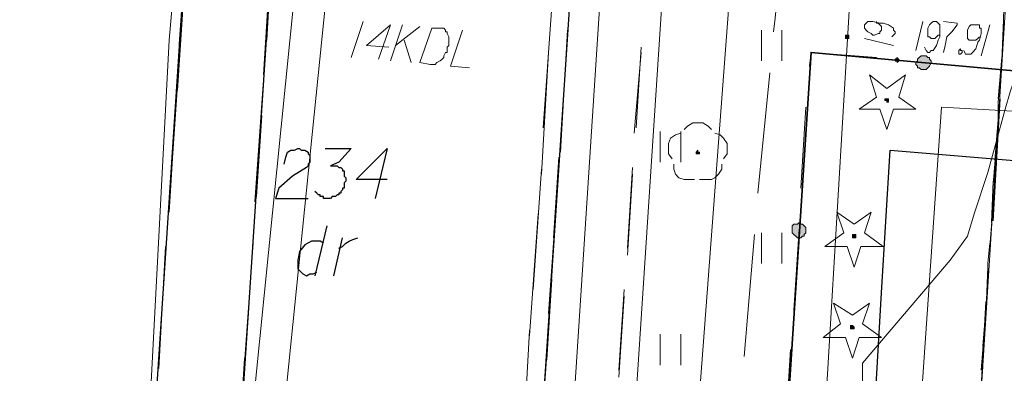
# Model space of a CAD drawing. Header units: metres. Extents: x 7431553 to 7432401, y 5544342 to 5544539.
# Tile 31 of 180: x 7432075 to 7432099, y 5544438 to 5544446. Entities that reach past the tile are written whole.
import ezdxf

# ---------------------------------------------------------------- set-up
doc = ezdxf.new("R2010")
doc.units = ezdxf.units.M
doc.header["$MEASUREMENT"] = 0
doc.layers.add('BG-PR90-PB-PZT-PZT01_2026_04_14$0$MAPA DCP', color=7, linetype='Continuous', lineweight=0)
doc.layers.add('PRIMETECH_XREF', color=7, linetype='Continuous', lineweight=5)
doc.layers.add('BG-PR90-PB-PZT-PZT01_2026_04_14$0$Z_szraf drogi', color=251, linetype='Continuous')

# ---------------------------------------------------------------- blocks, each defined once
blk = doc.blocks.new('BG-PR90-PB-PZT-PZT01_2026_04_14$0$Naddrwiną2025_v2klauzulap')
at = {"layer": 'BG-PR90-PB-PZT-PZT01_2026_04_14$0$MAPA DCP', "linetype": 'Continuous', "lineweight": 0, "transparency": 33554559}
for color, points in [(256, [(7431717.039, 5544511.642), (7431716.997, 5544511.642), (7431716.955, 5544511.6), (7431716.912, 5544511.6), (7431716.912, 5544511.558), (7431716.87, 5544511.515), (7431716.87, 5544511.473), (7431716.87, 5544511.431), (7431716.87, 5544511.388), (7431716.912, 5544511.346), (7431716.955, 5544511.304), (7431716.997, 5544511.304), (7431717.039, 5544511.261), (7431717.082, 5544511.261), (7431717.124, 5544511.304), (7431717.166, 5544511.304), (7431717.166, 5544511.346), (7431717.209, 5544511.388), (7431717.209, 5544511.431), (7431717.209, 5544511.473), (7431717.209, 5544511.515), (7431717.166, 5544511.558), (7431717.124, 5544511.6), (7431717.124, 5544511.6), (7431717.124, 5544511.6)]), (256, [(7431716.997, 5544510.753), (7431716.997, 5544510.753), (7431716.997, 5544510.753), (7431716.997, 5544510.753), (7431716.997, 5544510.796), (7431717.039, 5544510.796), (7431717.039, 5544510.796), (7431717.039, 5544510.796), (7431716.997, 5544510.838), (7431716.997, 5544510.838), (7431716.997, 5544510.838), (7431716.997, 5544510.838), (7431716.997, 5544510.838), (7431716.955, 5544510.838), (7431716.955, 5544510.838), (7431716.955, 5544510.838), (7431716.955, 5544510.838), (7431716.955, 5544510.796), (7431716.912, 5544510.796), (7431716.955, 5544510.796), (7431716.955, 5544510.796), (7431716.955, 5544510.753), (7431716.955, 5544510.753), (7431716.955, 5544510.753), (7431716.955, 5544510.753)]), (52, [(7431716.404, 5544509.526), (7431716.447, 5544509.526), (7431716.447, 5544509.526), (7431716.447, 5544509.526), (7431716.447, 5544509.526), (7431716.447, 5544509.568), (7431716.447, 5544509.568), (7431716.447, 5544509.568), (7431716.447, 5544509.568), (7431716.447, 5544509.61), (7431716.447, 5544509.61), (7431716.447, 5544509.61), (7431716.404, 5544509.61), (7431716.404, 5544509.61), (7431716.404, 5544509.61), (7431716.362, 5544509.61), (7431716.362, 5544509.568), (7431716.362, 5544509.568), (7431716.362, 5544509.568), (7431716.362, 5544509.568), (7431716.362, 5544509.526), (7431716.362, 5544509.526)]), (256, [(7431720.976, 5544508.383), (7431721.019, 5544508.34), (7431721.019, 5544508.256), (7431721.061, 5544508.213), (7431721.103, 5544508.213), (7431721.146, 5544508.213), (7431721.188, 5544508.213), (7431721.23, 5544508.213), (7431721.273, 5544508.256), (7431721.315, 5544508.298), (7431721.357, 5544508.34), (7431721.357, 5544508.383), (7431721.357, 5544508.425), (7431721.315, 5544508.467), (7431721.315, 5544508.51), (7431721.273, 5544508.51), (7431721.23, 5544508.552), (7431721.188, 5544508.552), (7431721.146, 5544508.552), (7431721.103, 5544508.552), (7431721.061, 5544508.51), (7431721.019, 5544508.467), (7431721.019, 5544508.425), (7431721.019, 5544508.425)])]:
    blk.add_hatch(color=color, dxfattribs=at).paths.add_polyline_path(points)
at = {"layer": 'BG-PR90-PB-PZT-PZT01_2026_04_14$0$MAPA DCP', "linetype": 'Continuous', "lineweight": 0, "true_color": 0x009a00, "transparency": 33554559}
for points in [[(7431718.013, 5544510.542), (7431718.013, 5544510.584), (7431717.971, 5544510.584), (7431717.971, 5544510.584), (7431717.971, 5544510.584), (7431717.928, 5544510.584), (7431717.928, 5544510.584), (7431717.928, 5544510.584), (7431717.928, 5544510.584), (7431717.928, 5544510.542), (7431717.928, 5544510.542), (7431717.928, 5544510.542), (7431717.928, 5544510.542), (7431717.928, 5544510.499), (7431717.971, 5544510.499), (7431717.971, 5544510.499), (7431717.971, 5544510.542)], [(7431721.357, 5544509.737), (7431721.357, 5544509.737), (7431721.357, 5544509.78), (7431721.315, 5544509.78), (7431721.315, 5544509.78), (7431721.315, 5544509.78), (7431721.273, 5544509.78), (7431721.273, 5544509.78), (7431721.273, 5544509.737), (7431721.273, 5544509.737), (7431721.273, 5544509.737), (7431721.273, 5544509.695), (7431721.273, 5544509.695), (7431721.315, 5544509.695), (7431721.315, 5544509.695), (7431721.315, 5544509.695), (7431721.357, 5544509.695), (7431721.357, 5544509.695)], [(7431723.601, 5544509.695), (7431723.601, 5544509.695), (7431723.601, 5544509.695), (7431723.601, 5544509.737), (7431723.559, 5544509.737), (7431723.559, 5544509.737), (7431723.559, 5544509.737), (7431723.516, 5544509.695), (7431723.516, 5544509.695), (7431723.516, 5544509.695), (7431723.516, 5544509.695), (7431723.516, 5544509.653), (7431723.559, 5544509.653), (7431723.559, 5544509.653), (7431723.559, 5544509.653), (7431723.601, 5544509.653), (7431723.601, 5544509.653), (7431723.601, 5544509.653)], [(7431719.283, 5544505.885), (7431719.283, 5544505.885), (7431719.283, 5544505.885), (7431719.283, 5544505.927), (7431719.241, 5544505.927), (7431719.241, 5544505.927), (7431719.241, 5544505.927), (7431719.241, 5544505.885), (7431719.198, 5544505.885), (7431719.198, 5544505.885), (7431719.198, 5544505.885), (7431719.241, 5544505.843), (7431719.241, 5544505.843), (7431719.241, 5544505.843), (7431719.241, 5544505.843), (7431719.283, 5544505.843), (7431719.283, 5544505.843), (7431719.283, 5544505.843)]]:
    blk.add_hatch(color=94, dxfattribs=at).paths.add_polyline_path(points)
at = {"layer": 'BG-PR90-PB-PZT-PZT01_2026_04_14$0$MAPA DCP', "linetype": 'Continuous', "lineweight": 18, "transparency": 33554687}
for points in [[(7431770.083, 5544504.869), (7431766.188, 5544504.996), (7431732.576, 5544512.404), (7431709.8, 5544513.844), (7431713.187, 5544561.426), (7431714.161, 5544575.396), (7431721.188, 5544574.846), (7431726.818, 5544654.094), (7431726.988, 5544656.761), (7431734.057, 5544656.295), (7431734.65, 5544665.312), (7431734.904, 5544669.292), (7431748.747, 5544668.276), (7431734.904, 5544669.292), (7431735.454, 5544677.504)], [(7431770.083, 5544474.643), (7431683.046, 5544480.527), (7431684.527, 5544515.452), (7431709.8, 5544513.844), (7431732.576, 5544512.404), (7431766.188, 5544504.996), (7431770.083, 5544504.869)], [(7431717.209, 5544513.293), (7431717.039, 5544511.304)], [(7431716.912, 5544510.288), (7431716.785, 5544508.679), (7431717.124, 5544508.637)], [(7431718.14, 5544508.552), (7431720.13, 5544508.425)], [(7431721.146, 5544508.383), (7431723.135, 5544508.256)], [(7431716.997, 5544507.959), (7431716.235, 5544507.959)], [(7431721.992, 5544507.959), (7431721.23, 5544507.959)], [(7431724.109, 5544508.171), (7431726.099, 5544508.044)], [(7431716.235, 5544507.451), (7431716.997, 5544507.451)], [(7431721.23, 5544507.451), (7431721.992, 5544507.451)], [(7431719.495, 5544505.462), (7431718.733, 5544505.462)], [(7431724.49, 5544505.462), (7431723.728, 5544505.462)], [(7431718.733, 5544504.954), (7431719.495, 5544504.954)], [(7431723.728, 5544504.954), (7431724.49, 5544504.954)], [(7431718.648, 5544504.361), (7431716.658, 5544504.488)], [(7431716.785, 5544504.488), (7431718.775, 5544504.319)], [(7431721.611, 5544504.149), (7431719.622, 5544504.276)], [(7431719.791, 5544504.276), (7431721.781, 5544504.149)], [(7431724.617, 5544503.938), (7431722.627, 5544504.065)], [(7431722.797, 5544504.065), (7431724.786, 5544503.938)], [(7431719.241, 5544502.498), (7431716.235, 5544502.668)], [(7431718.394, 5544502.541), (7431716.404, 5544502.668)], [(7431721.357, 5544502.329), (7431719.368, 5544502.456)], [(7431723.22, 5544502.202), (7431720.214, 5544502.414)], [(7431718.648, 5544502.075), (7431715.642, 5544502.287)], [(7431716.785, 5544502.202), (7431719.791, 5544502.033)], [(7431724.363, 5544502.16), (7431722.373, 5544502.287)], [(7431727.199, 5544501.948), (7431724.236, 5544502.16)], [(7431722.627, 5544501.821), (7431719.664, 5544502.033)], [(7431720.765, 5544501.948), (7431723.77, 5544501.736)], [(7431726.649, 5544501.567), (7431723.643, 5544501.736)], [(7431713.483, 5544495.429), (7431716.489, 5544495.259)], [(7431715.346, 5544495.302), (7431717.336, 5544495.175)], [(7431717.463, 5544495.175), (7431720.468, 5544494.963)], [(7431718.352, 5544495.132), (7431720.341, 5544495.005)], [(7431721.357, 5544494.921), (7431723.347, 5544494.794)], [(7431721.484, 5544494.921), (7431724.448, 5544494.709)], [(7431724.321, 5544494.709), (7431726.31, 5544494.582)], [(7431716.574, 5544493.1), (7431713.61, 5544493.312)], [(7431717.717, 5544493.058), (7431715.727, 5544493.185)], [(7431720.595, 5544492.846), (7431717.59, 5544493.058)], [(7431720.722, 5544492.846), (7431718.733, 5544492.973)], [(7431724.575, 5544492.592), (7431721.569, 5544492.762)], [(7431723.686, 5544492.635), (7431721.696, 5544492.762)]]:
    blk.add_lwpolyline(points, dxfattribs=at)
at = {"layer": 'BG-PR90-PB-PZT-PZT01_2026_04_14$0$MAPA DCP', "linetype": 'Continuous', "lineweight": 25, "transparency": 33554687}
for points in [[(7431740.323, 5544502.879), (7431738.841, 5544501.906), (7431737.19, 5544501.398), (7431735.666, 5544501.398), (7431703.704, 5544503.514), (7431697.354, 5544503.684), (7431695.365, 5544503.811), (7431673.521, 5544505.25), (7431671.489, 5544505.419)], [(7431742.99, 5544507.24), (7431743.159, 5544509.229), (7431738.248, 5544509.483), (7431735.708, 5544509.653), (7431731.094, 5544509.907), (7431727.115, 5544510.161), (7431722.712, 5544510.415), (7431719.198, 5544510.626), (7431719.918, 5544519.305), (7431720.299, 5544523.961), (7431727.919, 5544523.538), (7431735.37, 5544523.03), (7431743.54, 5544522.48), (7431743.709, 5544524.808), (7431742.482, 5544526.374), (7431741.296, 5544527.433), (7431739.603, 5544528.533), (7431738.418, 5544529.126), (7431736.343, 5544529.719), (7431734.015, 5544530.777), (7431733.549, 5544531.708)], [(7431720.934, 5544513.166), (7431717.928, 5544513.336)], [(7431725.929, 5544512.828), (7431722.924, 5544512.997)], [(7431671.15, 5544498.307), (7431674.071, 5544498.138), (7431697.524, 5544496.656), (7431703.366, 5544496.106), (7431731.56, 5544494.243), (7431732.068, 5544493.989), (7431732.364, 5544493.397), (7431732.322, 5544492.889), (7431732.025, 5544492.338), (7431731.433, 5544492.127), (7431703.196, 5544493.989), (7431697.27, 5544494.159), (7431673.563, 5544495.64), (7431671.023, 5544495.894)], [(7431719.918, 5544498.223), (7431719.918, 5544497.461), (7431719.156, 5544498.223), (7431720.384, 5544497.926)], [(7431719.156, 5544496.699), (7431719.156, 5544497.334), (7431719.495, 5544497.037), (7431719.579, 5544496.826), (7431719.579, 5544496.995), (7431719.622, 5544497.037), (7431719.622, 5544497.08), (7431719.664, 5544497.122), (7431719.706, 5544497.122), (7431719.706, 5544497.164), (7431719.749, 5544497.164), (7431719.833, 5544497.164), (7431719.876, 5544497.207), (7431719.918, 5544497.207), (7431719.96, 5544497.207), (7431720.003, 5544497.164), (7431720.045, 5544497.164), (7431720.087, 5544497.164), (7431720.13, 5544497.164), (7431720.13, 5544497.122), (7431720.172, 5544497.122), (7431720.214, 5544497.08), (7431720.257, 5544497.08), (7431720.257, 5544497.037), (7431720.299, 5544497.037), (7431720.299, 5544496.995), (7431720.341, 5544496.953), (7431720.341, 5544496.868), (7431720.384, 5544496.826), (7431720.384, 5544496.783), (7431720.384, 5544496.741), (7431720.384, 5544496.656), (7431720.341, 5544496.656), (7431720.341, 5544496.614), (7431720.341, 5544496.572), (7431720.299, 5544496.572), (7431720.299, 5544496.529), (7431720.257, 5544496.487), (7431720.214, 5544496.445)], [(7431719.537, 5544495.683), (7431719.368, 5544495.725), (7431719.241, 5544495.767), (7431719.198, 5544495.852), (7431719.198, 5544495.937), (7431719.156, 5544496.021), (7431719.156, 5544496.064), (7431719.198, 5544496.106), (7431719.198, 5544496.191), (7431719.241, 5544496.275), (7431719.283, 5544496.275), (7431719.325, 5544496.318), (7431719.368, 5544496.318), (7431719.41, 5544496.318), (7431719.495, 5544496.318), (7431719.537, 5544496.275), (7431719.579, 5544496.275), (7431719.622, 5544496.233), (7431719.833, 5544495.894), (7431720.13, 5544495.556), (7431720.384, 5544495.471), (7431720.384, 5544496.275)]]:
    blk.add_lwpolyline(points, dxfattribs=at)
at = {"layer": 'BG-PR90-PB-PZT-PZT01_2026_04_14$0$MAPA DCP', "color": 1, "linetype": 'Continuous', "lineweight": 18, "transparency": 33554687}
for points in [[(7431770.083, 5544497.757), (7431763.902, 5544498.815), (7431752.811, 5544501.186), (7431737.063, 5544503.726), (7431734.989, 5544503.726), (7431705.313, 5544505.673), (7431674.537, 5544507.663), (7431671.489, 5544507.748), (7431664.504, 5544508.721), (7431660.482, 5544511.304), (7431658.831, 5544513.039), (7431657.053, 5544516.849), (7431656.249, 5544521.04), (7431658.196, 5544542.588), (7431658.873, 5544545.975), (7431662.98, 5544562.612), (7431663.276, 5544568.157), (7431664.334, 5544568.115)], [(7431718.098, 5544545.636), (7431716.616, 5544516.087), (7431718.352, 5544515.706), (7431718.14, 5544511.896), (7431738.883, 5544510.457), (7431769.448, 5544508.637), (7431770.083, 5544508.594)], [(7431713.314, 5544508.044), (7431715.939, 5544507.79), (7431716.277, 5544507.748)], [(7431717.293, 5544507.663), (7431720.257, 5544507.367)], [(7431721.273, 5544507.282), (7431724.278, 5544507.028)]]:
    blk.add_lwpolyline(points, dxfattribs=at)
at = {"layer": 'BG-PR90-PB-PZT-PZT01_2026_04_14$0$MAPA DCP', "linetype": 'Continuous', "lineweight": 35, "transparency": 33554687}
blk.add_lwpolyline([(7431720.511, 5544560.283), (7431719.537, 5544549.319), (7431718.267, 5544529.888), (7431717.759, 5544519.178), (7431717.293, 5544514.225), (7431716.785, 5544508.679), (7431733.041, 5544507.621), (7431738.587, 5544507.155), (7431741.635, 5544506.859), (7431742.355, 5544507.282)], dxfattribs=at)
at = {"layer": 'BG-PR90-PB-PZT-PZT01_2026_04_14$0$MAPA DCP', "color": 30, "linetype": 'Continuous', "lineweight": 18, "true_color": 0xff6500, "transparency": 33554687}
blk.add_lwpolyline([(7431764.072, 5544531.454), (7431762.505, 5544523.75), (7431761.235, 5544517.484), (7431758.695, 5544514.479), (7431753.7, 5544508.383), (7431753.277, 5544507.79), (7431752.896, 5544507.959), (7431744.979, 5544508.552), (7431736.259, 5544509.145), (7431726.903, 5544509.822), (7431724.871, 5544509.949), (7431724.448, 5544509.949), (7431721.908, 5544512.108), (7431721.315, 5544512.531), (7431720.765, 5544512.701), (7431719.749, 5544513.039), (7431718.182, 5544513.463), (7431717.759, 5544513.59), (7431716.912, 5544513.886), (7431716.616, 5544514.013), (7431715.473, 5544514.055), (7431710.181, 5544514.309), (7431708.107, 5544514.436), (7431701.799, 5544514.733)], dxfattribs=at)
at = {"layer": 'BG-PR90-PB-PZT-PZT01_2026_04_14$0$MAPA DCP', "color": 54, "linetype": 'Continuous', "lineweight": 18, "true_color": 0x9a9a00, "transparency": 33554687}
blk.add_lwpolyline([(7431635.378, 5544521.633), (7431636.733, 5544521.548), (7431639.993, 5544521.21), (7431662.345, 5544520.321), (7431670.473, 5544512.32), (7431732.83, 5544508.594), (7431751.372, 5544507.578), (7431751.456, 5544504.573), (7431767.712, 5544503.218), (7431770.083, 5544503.049)], dxfattribs=at)
at = {"layer": 'BG-PR90-PB-PZT-PZT01_2026_04_14$0$MAPA DCP', "color": 5, "linetype": 'Continuous', "lineweight": 18, "transparency": 33554687}
blk.add_lwpolyline([(7431736.978, 5544505.038), (7431702.223, 5544507.663), (7431696.635, 5544508.129), (7431695.365, 5544508.256), (7431692.486, 5544509.06), (7431687.152, 5544510.584), (7431670.219, 5544511.473), (7431664.8, 5544511.769), (7431664.631, 5544511.812), (7431663.572, 5544511.896), (7431661.456, 5544514.225), (7431659.847, 5544514.352), (7431659.551, 5544514.394), (7431659.508, 5544514.394)], dxfattribs=at)
at = {"layer": 'BG-PR90-PB-PZT-PZT01_2026_04_14$0$MAPA DCP', "color": 94, "linetype": 'Continuous', "lineweight": 18, "true_color": 0x009a00, "transparency": 33554687}
for points in [[(7431715.388, 5544513.463), (7431715.896, 5544513.42), (7431716.404, 5544513.42)], [(7431716.912, 5544513.378), (7431717.928, 5544513.293)], [(7431718.436, 5544513.293), (7431718.944, 5544513.251), (7431719.452, 5544513.209)], [(7431719.96, 5544513.166), (7431720.976, 5544513.124)], [(7431721.484, 5544513.082), (7431721.992, 5544513.039), (7431722.5, 5544513.039)], [(7431723.008, 5544512.997), (7431724.024, 5544512.912)], [(7431724.532, 5544512.912), (7431725.04, 5544512.87), (7431725.548, 5544512.828)], [(7431718.775, 5544506.308), (7431718.817, 5544506.435), (7431718.902, 5544506.52), (7431719.029, 5544506.605), (7431719.156, 5544506.605), (7431719.283, 5544506.605), (7431719.41, 5544506.52)], [(7431719.537, 5544506.478), (7431719.664, 5544506.478), (7431719.791, 5544506.393), (7431719.876, 5544506.308), (7431719.918, 5544506.224), (7431719.918, 5544506.054), (7431719.918, 5544505.927)], [(7431718.69, 5544505.546), (7431718.606, 5544505.631), (7431718.521, 5544505.758), (7431718.521, 5544506.012), (7431718.606, 5544506.139), (7431718.69, 5544506.224)], [(7431719.918, 5544505.8), (7431719.918, 5544505.546), (7431719.876, 5544505.419), (7431719.791, 5544505.335), (7431719.664, 5544505.292), (7431719.537, 5544505.292)], [(7431719.41, 5544505.25), (7431719.283, 5544505.165), (7431719.029, 5544505.165), (7431718.902, 5544505.208), (7431718.817, 5544505.335), (7431718.775, 5544505.462)]]:
    blk.add_lwpolyline(points, dxfattribs=at)
at = {"layer": 'BG-PR90-PB-PZT-PZT01_2026_04_14$0$MAPA DCP', "color": 4, "linetype": 'Continuous', "lineweight": 18, "transparency": 33554687}
for points in [[(7431715.981, 5544513.42), (7431716.997, 5544513.378)], [(7431717.505, 5544513.336), (7431718.013, 5544513.293), (7431718.521, 5544513.293)], [(7431719.029, 5544513.251), (7431720.045, 5544513.166)], [(7431720.553, 5544513.166), (7431721.061, 5544513.124), (7431721.569, 5544513.082)], [(7431722.077, 5544513.039), (7431723.093, 5544512.997)], [(7431723.601, 5544512.955), (7431724.109, 5544512.912), (7431724.617, 5544512.87)], [(7431716.235, 5544500.085), (7431717.124, 5544499.789), (7431717.166, 5544500.255)], [(7431716.616, 5544498.434), (7431716.15, 5544499.027)], [(7431716.489, 5544498.646), (7431717.039, 5544498.815)], [(7431716.108, 5544498.604), (7431716.997, 5544498.307)], [(7431716.658, 5544498.265), (7431716.616, 5544497.715), (7431716.108, 5544498.307), (7431716.955, 5544498.011)], [(7431716.023, 5544497.63), (7431716.912, 5544497.334)]]:
    blk.add_lwpolyline(points, dxfattribs=at)
at = {"layer": 'BG-PR90-PB-PZT-PZT01_2026_04_14$0$MAPA DCP', "linetype": 'Continuous', "lineweight": 9, "transparency": 33554687}
for points in [[(7431716.108, 5544513.082), (7431716.87, 5544512.87)], [(7431716.743, 5544512.447), (7431716.828, 5544512.489), (7431716.828, 5544512.616), (7431716.785, 5544512.658), (7431716.701, 5544512.743), (7431716.531, 5544512.785), (7431716.489, 5544512.828), (7431716.32, 5544512.87), (7431716.193, 5544512.87), (7431716.193, 5544512.828), (7431716.108, 5544512.828), (7431716.108, 5544512.785), (7431716.108, 5544512.743), (7431716.108, 5544512.701), (7431716.108, 5544512.658), (7431716.108, 5544512.616), (7431716.15, 5544512.574), (7431716.235, 5544512.531), (7431716.32, 5544512.531), (7431716.362, 5544512.531), (7431716.447, 5544512.531), (7431716.489, 5544512.574), (7431716.489, 5544512.616), (7431716.489, 5544512.658), (7431716.489, 5544512.701), (7431716.489, 5544512.743), (7431716.447, 5544512.785), (7431716.404, 5544512.828)], [(7431716.023, 5544511.939), (7431716.066, 5544512.277), (7431716.108, 5544512.277), (7431716.277, 5544512.15), (7431716.404, 5544512.023), (7431716.616, 5544511.981), (7431716.785, 5544511.939)], [(7431716.658, 5544511.473), (7431716.743, 5544511.515), (7431716.785, 5544511.558), (7431716.785, 5544511.6), (7431716.743, 5544511.642), (7431716.743, 5544511.685), (7431716.616, 5544511.769), (7431716.489, 5544511.812), (7431716.404, 5544511.854), (7431716.235, 5544511.854), (7431716.15, 5544511.854), (7431716.108, 5544511.854), (7431716.066, 5544511.812), (7431716.023, 5544511.769), (7431716.023, 5544511.727), (7431716.023, 5544511.685), (7431716.066, 5544511.642), (7431716.108, 5544511.6), (7431716.193, 5544511.558), (7431716.235, 5544511.558), (7431716.277, 5544511.558), (7431716.362, 5544511.558), (7431716.404, 5544511.558), (7431716.404, 5544511.6), (7431716.447, 5544511.642), (7431716.447, 5544511.685), (7431716.447, 5544511.727), (7431716.404, 5544511.769), (7431716.362, 5544511.812), (7431716.362, 5544511.854), (7431716.32, 5544511.854)], [(7431716.023, 5544511.431), (7431716.743, 5544511.261)]]:
    blk.add_lwpolyline(points, dxfattribs=at)
blk.add_lwpolyline([(7431716.701, 5544512.362), (7431716.743, 5544512.362), (7431716.743, 5544512.404), (7431716.785, 5544512.404), (7431716.828, 5544512.362), (7431716.828, 5544512.32), (7431716.785, 5544512.32), (7431716.743, 5544512.32)], close=True, dxfattribs=at)
at = {"layer": 'BG-PR90-PB-PZT-PZT01_2026_04_14$0$MAPA DCP', "linetype": 'Continuous', "lineweight": 0, "transparency": 33554687}
for points in [[(7431717.039, 5544511.642), (7431716.997, 5544511.642), (7431716.955, 5544511.6), (7431716.912, 5544511.6), (7431716.912, 5544511.558), (7431716.87, 5544511.515), (7431716.87, 5544511.473), (7431716.87, 5544511.431), (7431716.87, 5544511.388), (7431716.912, 5544511.346), (7431716.955, 5544511.304), (7431716.997, 5544511.304), (7431717.039, 5544511.261), (7431717.082, 5544511.261), (7431717.124, 5544511.304), (7431717.166, 5544511.304), (7431717.166, 5544511.346), (7431717.209, 5544511.388), (7431717.209, 5544511.431), (7431717.209, 5544511.473), (7431717.209, 5544511.515), (7431717.166, 5544511.558), (7431717.124, 5544511.6), (7431717.124, 5544511.6)], [(7431716.997, 5544510.753), (7431716.997, 5544510.753), (7431716.997, 5544510.753), (7431716.997, 5544510.753), (7431716.997, 5544510.796), (7431717.039, 5544510.796), (7431717.039, 5544510.796), (7431717.039, 5544510.796), (7431716.997, 5544510.838), (7431716.997, 5544510.838), (7431716.997, 5544510.838), (7431716.997, 5544510.838), (7431716.997, 5544510.838), (7431716.955, 5544510.838), (7431716.955, 5544510.838), (7431716.955, 5544510.838), (7431716.955, 5544510.838), (7431716.955, 5544510.796), (7431716.912, 5544510.796), (7431716.955, 5544510.796), (7431716.955, 5544510.796), (7431716.955, 5544510.753), (7431716.955, 5544510.753), (7431716.955, 5544510.753)], [(7431720.976, 5544508.383), (7431721.019, 5544508.34), (7431721.019, 5544508.256), (7431721.061, 5544508.213), (7431721.103, 5544508.213), (7431721.146, 5544508.213), (7431721.188, 5544508.213), (7431721.23, 5544508.213), (7431721.273, 5544508.256), (7431721.315, 5544508.298), (7431721.357, 5544508.34), (7431721.357, 5544508.383), (7431721.357, 5544508.425), (7431721.315, 5544508.467), (7431721.315, 5544508.51), (7431721.273, 5544508.51), (7431721.23, 5544508.552), (7431721.188, 5544508.552), (7431721.146, 5544508.552), (7431721.103, 5544508.552), (7431721.061, 5544508.51), (7431721.019, 5544508.467), (7431721.019, 5544508.425)]]:
    blk.add_lwpolyline(points, close=True, dxfattribs=at)
at = {"layer": 'BG-PR90-PB-PZT-PZT01_2026_04_14$0$MAPA DCP', "color": 94, "linetype": 'Continuous', "lineweight": 18, "true_color": 0x009a00, "transparency": 33554687}
for points in [[(7431717.886, 5544510.838), (7431718.182, 5544511.261), (7431718.182, 5544510.711), (7431718.69, 5544510.542), (7431718.182, 5544510.372), (7431718.182, 5544509.864), (7431717.886, 5544510.288), (7431717.336, 5544510.118), (7431717.674, 5544510.542), (7431717.336, 5544511.007)], [(7431721.23, 5544509.991), (7431721.569, 5544510.457), (7431721.569, 5544509.907), (7431722.077, 5544509.737), (7431721.569, 5544509.568), (7431721.569, 5544509.018), (7431721.23, 5544509.483), (7431720.722, 5544509.314), (7431721.019, 5544509.737), (7431720.722, 5544510.161)], [(7431723.474, 5544509.949), (7431723.813, 5544510.415), (7431723.813, 5544509.864), (7431724.321, 5544509.695), (7431723.813, 5544509.526), (7431723.813, 5544508.975), (7431723.474, 5544509.399), (7431722.966, 5544509.229), (7431723.262, 5544509.695), (7431722.966, 5544510.118)]]:
    blk.add_lwpolyline(points, close=True, dxfattribs=at)
at = {"layer": 'BG-PR90-PB-PZT-PZT01_2026_04_14$0$MAPA DCP', "color": 52, "linetype": 'Continuous', "lineweight": 9, "transparency": 33554687}
for points in [[(7431716.404, 5544510.669), (7431716.362, 5544510.711), (7431716.32, 5544510.753), (7431716.277, 5544510.753), (7431716.235, 5544510.711), (7431716.193, 5544510.711), (7431716.108, 5544510.584), (7431716.066, 5544510.457), (7431716.066, 5544510.372), (7431716.023, 5544510.203), (7431716.023, 5544510.118), (7431716.023, 5544510.076), (7431716.066, 5544510.034), (7431716.108, 5544509.991), (7431716.15, 5544509.991), (7431716.193, 5544509.991), (7431716.235, 5544510.034), (7431716.277, 5544510.076), (7431716.32, 5544510.161), (7431716.362, 5544510.203), (7431716.362, 5544510.245), (7431716.32, 5544510.33), (7431716.32, 5544510.372), (7431716.277, 5544510.372), (7431716.235, 5544510.415), (7431716.193, 5544510.415), (7431716.15, 5544510.415), (7431716.108, 5544510.372), (7431716.066, 5544510.33), (7431716.066, 5544510.288), (7431716.023, 5544510.288)], [(7431716.447, 5544509.991), (7431716.616, 5544510.711)]]:
    blk.add_lwpolyline(points, dxfattribs=at)
at = {"layer": 'BG-PR90-PB-PZT-PZT01_2026_04_14$0$MAPA DCP', "linetype": 'Continuous', "lineweight": -3, "transparency": 33554687}
blk.add_lwpolyline([(7431716.997, 5544510.753), (7431716.997, 5544510.753), (7431716.997, 5544510.753), (7431716.997, 5544510.753), (7431716.997, 5544510.796), (7431717.039, 5544510.796), (7431717.039, 5544510.796), (7431717.039, 5544510.796), (7431716.997, 5544510.838), (7431716.997, 5544510.838), (7431716.997, 5544510.838), (7431716.997, 5544510.838), (7431716.997, 5544510.838), (7431716.955, 5544510.838), (7431716.955, 5544510.838), (7431716.955, 5544510.838), (7431716.955, 5544510.838), (7431716.955, 5544510.796), (7431716.912, 5544510.796), (7431716.955, 5544510.796), (7431716.955, 5544510.796), (7431716.955, 5544510.753), (7431716.955, 5544510.753), (7431716.955, 5544510.753), (7431716.955, 5544510.753)], dxfattribs=at)
at = {"layer": 'BG-PR90-PB-PZT-PZT01_2026_04_14$0$MAPA DCP', "linetype": 'Continuous', "lineweight": 0, "transparency": 33554495}
blk.add_lwpolyline([(7431716.912, 5544510.796), (7431716.955, 5544510.796)], dxfattribs=at)
at = {"layer": 'BG-PR90-PB-PZT-PZT01_2026_04_14$0$MAPA DCP', "color": 94, "linetype": 'Continuous', "lineweight": 0, "true_color": 0x009a00, "transparency": 33554687}
for points in [[(7431718.013, 5544510.542), (7431718.013, 5544510.584), (7431717.971, 5544510.584), (7431717.971, 5544510.584), (7431717.971, 5544510.584), (7431717.928, 5544510.584), (7431717.928, 5544510.584), (7431717.928, 5544510.584), (7431717.928, 5544510.584), (7431717.928, 5544510.542), (7431717.928, 5544510.542), (7431717.928, 5544510.542), (7431717.928, 5544510.542), (7431717.928, 5544510.499), (7431717.971, 5544510.499), (7431717.971, 5544510.499), (7431717.971, 5544510.542), (7431718.013, 5544510.542)], [(7431721.357, 5544509.737), (7431721.357, 5544509.737), (7431721.357, 5544509.78), (7431721.315, 5544509.78), (7431721.315, 5544509.78), (7431721.315, 5544509.78), (7431721.273, 5544509.78), (7431721.273, 5544509.78), (7431721.273, 5544509.737), (7431721.273, 5544509.737), (7431721.273, 5544509.737), (7431721.273, 5544509.695), (7431721.273, 5544509.695), (7431721.315, 5544509.695), (7431721.315, 5544509.695), (7431721.315, 5544509.695), (7431721.357, 5544509.695), (7431721.357, 5544509.695)], [(7431723.601, 5544509.695), (7431723.601, 5544509.695), (7431723.601, 5544509.695), (7431723.601, 5544509.737), (7431723.559, 5544509.737), (7431723.559, 5544509.737), (7431723.559, 5544509.737), (7431723.516, 5544509.695), (7431723.516, 5544509.695), (7431723.516, 5544509.695), (7431723.516, 5544509.695), (7431723.516, 5544509.653), (7431723.559, 5544509.653), (7431723.559, 5544509.653), (7431723.559, 5544509.653), (7431723.601, 5544509.653), (7431723.601, 5544509.653), (7431723.601, 5544509.653)], [(7431719.283, 5544505.885), (7431719.283, 5544505.885), (7431719.283, 5544505.885), (7431719.283, 5544505.927), (7431719.241, 5544505.927), (7431719.241, 5544505.927), (7431719.241, 5544505.927), (7431719.241, 5544505.885), (7431719.198, 5544505.885), (7431719.198, 5544505.885), (7431719.198, 5544505.885), (7431719.241, 5544505.843), (7431719.241, 5544505.843), (7431719.241, 5544505.843), (7431719.241, 5544505.843), (7431719.283, 5544505.843), (7431719.283, 5544505.843), (7431719.283, 5544505.843)]]:
    blk.add_lwpolyline(points, close=True, dxfattribs=at)
at = {"layer": 'BG-PR90-PB-PZT-PZT01_2026_04_14$0$MAPA DCP', "color": 52, "linetype": 'Continuous', "lineweight": 0, "transparency": 33554687}
blk.add_lwpolyline([(7431716.404, 5544509.526), (7431716.447, 5544509.526), (7431716.447, 5544509.526), (7431716.447, 5544509.526), (7431716.447, 5544509.526), (7431716.447, 5544509.568), (7431716.447, 5544509.568), (7431716.447, 5544509.568), (7431716.447, 5544509.568), (7431716.447, 5544509.61), (7431716.447, 5544509.61), (7431716.447, 5544509.61), (7431716.404, 5544509.61), (7431716.404, 5544509.61), (7431716.404, 5544509.61), (7431716.362, 5544509.61), (7431716.362, 5544509.568), (7431716.362, 5544509.568), (7431716.362, 5544509.568), (7431716.362, 5544509.568), (7431716.362, 5544509.526), (7431716.362, 5544509.526), (7431716.404, 5544509.526)], close=True, dxfattribs=at)
at = {"layer": 'BG-PR90-PB-PZT-PZT01_2026_04_14$0$MAPA DCP', "color": 24, "linetype": 'Continuous', "lineweight": 18, "true_color": 0x9a3300, "transparency": 33554687}
for points in [[(7431634.701, 5544506.224), (7431638.215, 5544503.176), (7431639.273, 5544502.16), (7431665.816, 5544500.72), (7431691.512, 5544499.154), (7431734.311, 5544494.794), (7431770.083, 5544492.254)], [(7431634.658, 5544505.208), (7431637.707, 5544502.583), (7431638.934, 5544501.398), (7431665.774, 5544499.916), (7431691.47, 5544498.35), (7431734.269, 5544494.032), (7431770.083, 5544491.449)], [(7431770.083, 5544496.36), (7431754.758, 5544498.858), (7431733.761, 5544502.287), (7431688.803, 5544505.208)], [(7431648.798, 5544496.614), (7431682.326, 5544495.852), (7431716.489, 5544492.846), (7431729.443, 5544492.169), (7431729.993, 5544492.55), (7431729.909, 5544492.254), (7431731.433, 5544492.127), (7431770.083, 5544489.46)]]:
    blk.add_lwpolyline(points, dxfattribs=at)
at = {"layer": 'BG-PR90-PB-PZT-PZT01_2026_04_14$0$MAPA DCP', "color": 4, "linetype": 'Continuous', "lineweight": 18, "transparency": 33554687}
blk.add_lwpolyline([(7431716.193, 5544499.323), (7431716.193, 5544499.62), (7431716.235, 5544499.662), (7431716.277, 5544499.662), (7431716.277, 5544499.704), (7431716.32, 5544499.704), (7431716.404, 5544499.747), (7431716.574, 5544499.747), (7431716.616, 5544499.747), (7431716.658, 5544499.704), (7431716.701, 5544499.704), (7431716.743, 5544499.704), (7431716.785, 5544499.704), (7431716.785, 5544499.662), (7431716.87, 5544499.62), (7431716.912, 5544499.62), (7431716.955, 5544499.577), (7431716.997, 5544499.535), (7431717.039, 5544499.45), (7431717.082, 5544499.408), (7431717.082, 5544499.366), (7431717.082, 5544499.281), (7431717.039, 5544499.027)], close=True, dxfattribs=at)
at = {"layer": 'BG-PR90-PB-PZT-PZT01_2026_04_14$0$MAPA DCP', "color": 94, "linetype": 'Continuous', "lineweight": 25, "true_color": 0x009a00, "transparency": 33554687}
for points in [[(7431721.611, 5544497.037), (7431721.569, 5544497.122), (7431721.484, 5544497.207), (7431721.442, 5544497.291), (7431721.4, 5544497.376), (7431721.357, 5544497.503)], [(7431722.289, 5544496.91), (7431721.357, 5544497.122)], [(7431721.061, 5544496.741), (7431722.289, 5544496.445)], [(7431721.484, 5544496.656), (7431721.442, 5544496.572), (7431721.442, 5544496.36), (7431721.527, 5544496.191), (7431721.696, 5544496.064), (7431721.908, 5544496.021), (7431721.992, 5544496.021), (7431722.077, 5544496.021), (7431722.119, 5544496.021), (7431722.204, 5544496.106), (7431722.246, 5544496.148), (7431722.289, 5544496.233), (7431722.246, 5544496.318), (7431722.246, 5544496.402), (7431722.204, 5544496.487)]]:
    blk.add_lwpolyline(points, dxfattribs=at)
blk = doc.blocks.new('BG-PR90-PB-PZT-PZT01_2026_04_14')
at = {"layer": 'BG-PR90-PB-PZT-PZT01_2026_04_14$0$Z_szraf drogi', "true_color": 0xb2b2b2}
h = blk.add_hatch(dxfattribs=at)
h.set_pattern_fill('ANSI31', color=253, scale=0.1, angle=90)
h.set_pattern_definition([(135, (7432092.63, 5544410.70457), (-0.2245064, -0.2245064), [])])
edge = h.paths.add_edge_path()
edge.add_line((7432092.63, 5544413.08), (7432093.037, 5544419.327))
edge.add_line((7432093.037, 5544419.327), (7432095.863, 5544419.143))
edge.add_line((7432095.863, 5544419.143), (7432108.94, 5544418.17))
edge.add_line((7432108.94, 5544418.17), (7432143.304, 5544415.72))
edge.add_ellipse((7432143.731, 5544421.705), major_axis=(6, 0), ratio=1, start_angle=265.9216, end_angle=355.9216)
edge.add_line((7432149.716, 5544421.278), (7432151.181, 5544441.83))
edge.add_line((7432151.181, 5544441.83), (7432149.21, 5544449.013))
edge.add_line((7432149.21, 5544449.008), (7432159.162, 5544448.304))
edge.add_line((7432159.162, 5544448.304), (7432156.162, 5544441.39))
edge.add_line((7432156.162, 5544441.39), (7432154.703, 5544420.922))
edge.add_ellipse((7432143.731, 5544421.705), major_axis=(-11, 0), ratio=1, start_angle=445.9216, end_angle=535.9216, ccw=False)
edge.add_line((7432142.948, 5544410.732), (7432134.502, 5544411.335))
edge.add_line((7432134.502, 5544411.335), (7432134.51, 5544411.42))
edge.add_line((7432134.51, 5544411.42), (7432127.85, 5544412.19))
edge.add_line((7432127.85, 5544412.19), (7432127.81, 5544411.96))
edge.add_line((7432127.81, 5544411.96), (7432111.81, 5544413.98))
edge.add_line((7432111.81, 5544413.98), (7432111.78, 5544414.12))
edge.add_line((7432111.78, 5544414.12), (7432106.06, 5544414.83))
edge.add_line((7432106.06, 5544414.83), (7432105.84, 5544411.51))
edge.add_line((7432105.84, 5544411.51), (7432096.07, 5544413.06))
edge.add_line((7432096.07, 5544413.06), (7432092.63, 5544413.08))
at = {"layer": 'BG-PR90-PB-PZT-PZT01_2026_04_14$0$MAPA DCP', "rotation": 270}
blk.add_blockref('BG-PR90-PB-PZT-PZT01_2026_04_14$0$Naddrwiną2025_v2klauzulap', (1887585.788, 12976162.34), dxfattribs=at)

msp = doc.modelspace()

# ---------------------------------------------------------------- block references
at = {"layer": 'PRIMETECH_XREF', "linetype": 'Continuous', "lineweight": 0, "rotation": 360}
msp.add_blockref('BG-PR90-PB-PZT-PZT01_2026_04_14', (0, 0), dxfattribs=at)

doc.saveas('drawing.dxf')
